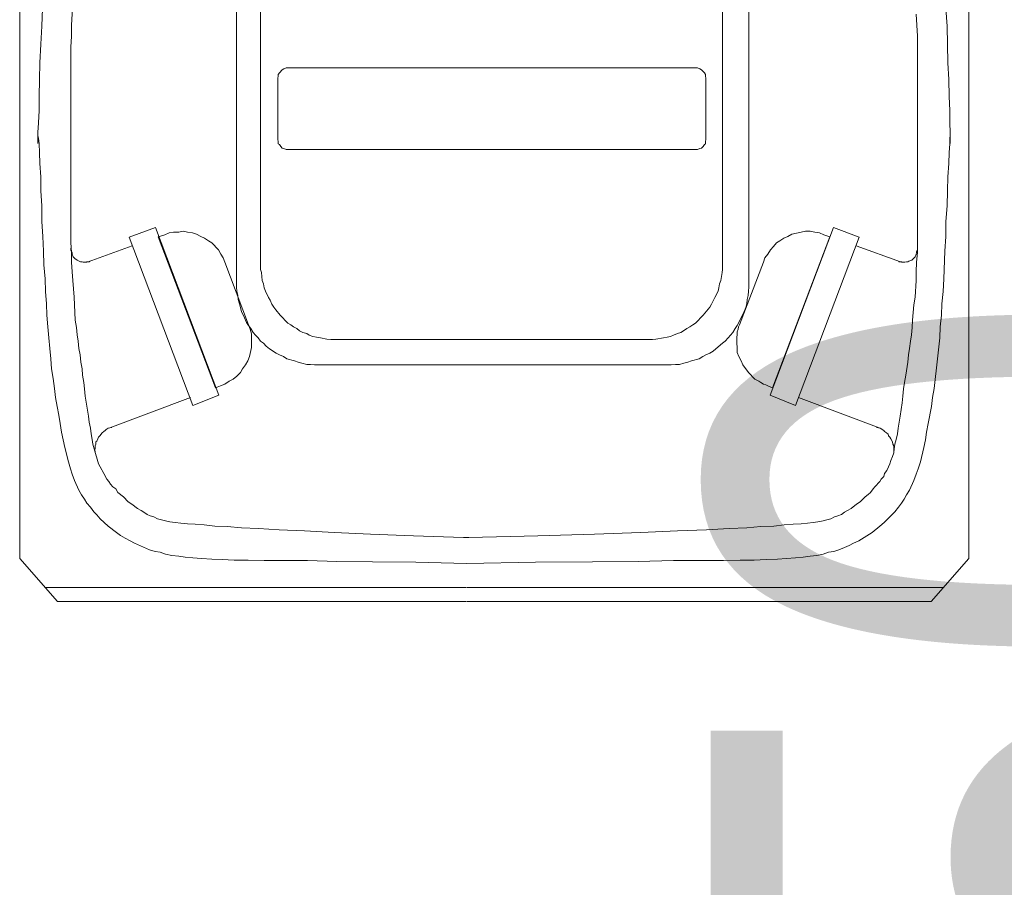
# Model space of a CAD drawing. Header units: inches. Extents: x 43593 to 117387, y -66787 to -26237.
# Tile 252 of 256: x 50155 to 50206, y -29529 to -29484. Entities that reach past the tile are written whole.
import ezdxf

# ---------------------------------------------------------------- set-up
doc = ezdxf.new("R2010")
doc.units = ezdxf.units.IN
doc.header["$MEASUREMENT"] = 0
doc.layers.get('0').update_dxf_attribs({"lineweight": 0})
doc.layers.get('Defpoints').update_dxf_attribs({"lineweight": 0})
doc.layers.add('p--kosz śmietnik', color=252, linetype='Continuous', lineweight=0)
doc.layers.add('p--wymiary-1-200', color=7, linetype='Continuous', lineweight=0)
doc.styles.add('1-200', font='arial.ttf', dxfattribs={"width": 0.75, "height": 35})
doc.dimstyles.new('1-200', dxfattribs={"dimtxt": 35, "dimasz": 10, "dimexe": 15, "dimexo": 10, "dimgap": 0.09, "dimtad": 0, "dimdsep": 46, "dimtxsty": '1-200', "dimblk": 'OBLIQUE', "dimcen": 0.09, "dimadec": 0, "dimazin": 0, "dimtfac": 1, "dimtdec": 4, "dimtix": 1, "dimtofl": 0, "dimtmove": 0, "dimatfit": 3, "dimldrblk": 'OBLIQUE', "dimfxl": 15, "dimfxlon": 1, "dimtvp": 0.7, "dimtolj": 1, "dimtzin": 0, "dimarcsym": 0})

# ---------------------------------------------------------------- blocks, each defined once
blk = doc.blocks.new('kosz120L-rzut')
at = {"linetype": 'Continuous'}
for points in [[(-23.616, 2.275), (-23.616, 37.426)], [(26.482, 2.275), (26.482, 37.426)], [(-12.172, 16.836), (-12.172, 35.196)], [(14.879, 35.196), (14.879, 16.836)], [(-10.898, 17.723), (-10.898, 34.263)], [(13.491, 34.263), (13.491, 17.723)], [(-22.455, 30.373), (-22.41, 31.306)], [(-20.886, 30.418), (-20.817, 31.601)], [(25.345, 30.373), (25.277, 31.306)], [(23.775, 29.85), (23.707, 31.01)], [(-22.501, 29.417), (-22.455, 30.373)], [(-20.886, 29.85), (-20.886, 30.418)], [(25.39, 28.439), (25.345, 30.373)], [(-20.908, 29.258), (-20.886, 29.85)], [(23.775, 18.428), (23.775, 29.85)], [(-22.546, 28.439), (-22.501, 29.417)], [(-20.908, 18.952), (-20.908, 29.258)], [(-22.569, 27.552), (-22.546, 28.439)], [(-9.897, 27.916), (-9.76, 28.075)], [(-9.76, 28.075), (-9.669, 28.121)], [(-9.669, 28.121), (-9.556, 28.166)], [(-9.556, 28.166), (-9.442, 28.166)], [(-9.442, 28.166), (12.172, 28.166)], [(12.172, 28.166), (12.286, 28.121)], [(12.286, 28.121), (12.377, 28.075)], [(12.377, 28.075), (12.536, 27.916)], [(25.436, 27.552), (25.39, 28.439)], [(-22.592, 26.664), (-22.569, 27.552)], [(-9.988, 27.643), (-9.965, 27.711)], [(-9.988, 24.389), (-9.988, 27.643)], [(-9.965, 27.825), (-9.897, 27.916)], [(-9.965, 27.711), (-9.965, 27.825)], [(12.536, 27.916), (12.581, 27.825)], [(12.581, 27.825), (12.581, 27.711)], [(12.581, 27.711), (12.604, 27.643)], [(12.604, 27.643), (12.604, 24.389)], [(25.459, 26.664), (25.436, 27.552)], [(-22.592, 25.914), (-22.592, 26.664)], [(25.481, 25.914), (25.459, 26.664)], [(-22.615, 25.277), (-22.592, 25.914)], [(25.481, 25.277), (25.481, 25.914)], [(-22.66, 24.753), (-22.615, 25.277)], [(25.504, 24.753), (25.481, 25.277)], [(-22.66, 24.185), (-22.66, 24.753)], [(-22.615, 24.458), (-22.66, 24.594)], [(-22.66, 24.594), (-22.66, 24.185)], [(-22.592, 24.162), (-22.615, 24.458)], [(25.481, 24.458), (25.504, 24.594)], [(25.481, 24.162), (25.481, 24.458)], [(25.504, 24.185), (25.504, 24.753)], [(25.504, 24.594), (25.504, 24.185)], [(-22.569, 23.707), (-22.592, 24.162)], [(-9.965, 24.276), (-9.988, 24.389)], [(-9.965, 24.162), (-9.965, 24.276)], [(-9.897, 24.116), (-9.965, 24.162)], [(-9.829, 24.025), (-9.897, 24.116)], [(-9.76, 23.934), (-9.829, 24.025)], [(-9.669, 23.912), (-9.76, 23.934)], [(-9.556, 23.866), (-9.669, 23.912)], [(12.286, 23.912), (12.172, 23.866)], [(12.377, 23.934), (12.286, 23.912)], [(12.468, 24.025), (12.377, 23.934)], [(12.536, 24.116), (12.468, 24.025)], [(12.581, 24.162), (12.536, 24.116)], [(12.604, 24.389), (12.581, 24.276)], [(12.581, 24.276), (12.581, 24.162)], [(25.459, 23.707), (25.481, 24.162)], [(-22.546, 23.115), (-22.569, 23.707)], [(12.172, 23.866), (-9.556, 23.866)], [(25.436, 23.115), (25.459, 23.707)], [(-22.501, 22.41), (-22.546, 23.115)], [(25.39, 22.41), (25.436, 23.115)], [(-22.501, 21.682), (-22.501, 22.41)], [(25.368, 21.682), (25.39, 22.41)], [(-22.455, 20.886), (-22.501, 21.682)], [(25.345, 20.886), (25.368, 21.682)], [(-22.455, 20.067), (-22.455, 20.886)], [(25.277, 20.067), (25.345, 20.886)], [(-22.387, 19.27), (-22.455, 20.067)], [(25.277, 19.27), (25.277, 20.067)], [(-22.364, 18.497), (-22.387, 19.27)], [(-16.449, 19.748), (-17.837, 19.225)], [(-13.105, 10.898), (-16.449, 19.748)], [(-16.313, 19.248), (-15.949, 19.361)], [(-13.287, 11.285), (-16.313, 19.248)], [(-15.949, 19.361), (-15.721, 19.452)], [(-15.949, 19.361), (-15.949, 19.361)], [(-15.721, 19.452), (-15.494, 19.498)], [(-15.494, 19.498), (-15.221, 19.498)], [(-15.221, 19.498), (-14.993, 19.543)], [(-14.993, 19.543), (-14.766, 19.498)], [(-14.766, 19.498), (-14.493, 19.452)], [(-14.493, 19.452), (-14.288, 19.384)], [(-14.288, 19.384), (-14.06, 19.27)], [(-14.06, 19.27), (-13.855, 19.179)], [(15.994, 10.898), (19.339, 19.748)], [(16.131, 11.285), (19.157, 19.248)], [(16.927, 19.27), (16.722, 19.179)], [(17.154, 19.384), (16.927, 19.27)], [(17.632, 19.498), (17.154, 19.384)], [(17.86, 19.543), (17.632, 19.498)], [(18.11, 19.543), (17.86, 19.543)], [(18.36, 19.498), (18.11, 19.543)], [(18.611, 19.452), (18.36, 19.498)], [(18.838, 19.361), (18.611, 19.452)], [(19.157, 19.248), (18.838, 19.361)], [(18.838, 19.361), (18.838, 19.361)], [(19.339, 19.748), (20.704, 19.225)], [(25.231, 18.497), (25.277, 19.27)], [(-20.886, 18.428), (-20.908, 18.952)], [(-17.678, 18.77), (-19.998, 17.928)], [(-17.837, 19.225), (-14.47, 10.352)], [(-13.855, 19.179), (-13.651, 19.043)], [(-13.651, 19.043), (-13.469, 18.929)], [(-13.469, 18.929), (-13.127, 18.565)], [(16.176, 18.747), (16.017, 18.565)], [(16.335, 18.929), (16.176, 18.747)], [(16.517, 19.043), (16.335, 18.929)], [(16.722, 19.179), (16.517, 19.043)], [(20.704, 19.225), (17.336, 10.352)], [(20.544, 18.77), (22.888, 17.928)], [(-22.342, 17.769), (-22.364, 18.497)], [(-20.908, 18.656), (-20.908, 18.542)], [(-20.908, 18.656), (-20.908, 18.542)], [(-20.908, 18.542), (-20.886, 18.451)], [(-20.908, 18.542), (-20.886, 18.451)], [(-20.886, 18.451), (-20.84, 18.406)], [(-20.886, 18.451), (-20.84, 18.406)], [(-20.886, 17.905), (-20.886, 18.428)], [(-20.84, 18.406), (-20.84, 18.337)], [(-20.84, 18.406), (-20.84, 18.337)], [(-20.84, 18.337), (-20.795, 18.201)], [(-20.84, 18.337), (-20.795, 18.201)], [(-20.795, 18.201), (-20.704, 18.11)], [(-20.795, 18.201), (-20.704, 18.11)], [(-13.127, 18.565), (-12.991, 18.337)], [(-12.991, 18.337), (-12.877, 18.133)], [(15.88, 18.337), (15.721, 18.133)], [(16.017, 18.565), (15.88, 18.337)], [(23.479, 18.019), (23.661, 18.201)], [(23.479, 18.019), (23.661, 18.201)], [(23.661, 18.201), (23.707, 18.337)], [(23.661, 18.201), (23.707, 18.337)], [(23.707, 18.337), (23.73, 18.406)], [(23.707, 18.337), (23.73, 18.406)], [(23.73, 18.451), (23.775, 18.542)], [(23.73, 18.451), (23.775, 18.542)], [(23.73, 18.406), (23.73, 18.451)], [(23.73, 18.406), (23.73, 18.451)], [(23.73, 17.905), (23.775, 18.428)], [(23.775, 18.542), (23.775, 18.656)], [(23.775, 18.542), (23.775, 18.656)], [(25.163, 17.041), (25.231, 18.497)], [(-22.273, 17.041), (-22.342, 17.769)], [(-20.84, 17.405), (-20.886, 17.905)], [(-20.704, 18.11), (-20.59, 18.019)], [(-20.704, 18.11), (-20.59, 18.019)], [(-20.59, 18.019), (-20.408, 17.928)], [(-20.59, 18.019), (-20.408, 17.928)], [(-20.408, 17.928), (-20.317, 17.928)], [(-20.408, 17.928), (-20.317, 17.928)], [(-20.317, 17.928), (-20.271, 17.905)], [(-20.317, 17.928), (-20.271, 17.905)], [(-20.271, 17.905), (-20.089, 17.905)], [(-20.271, 17.905), (-20.089, 17.905)], [(-20.089, 17.905), (-20.067, 17.928)], [(-20.089, 17.905), (-20.067, 17.928)], [(-20.067, 17.928), (-19.953, 17.928)], [(-20.067, 17.928), (-19.953, 17.928)], [(-19.953, 17.928), (-19.907, 17.973)], [(-19.953, 17.928), (-19.907, 17.973)], [(-12.877, 18.133), (-12.786, 17.905)], [(-12.786, 17.905), (-12.786, 17.905)], [(-12.786, 17.905), (-11.535, 14.606)], [(-10.898, 17.723), (-10.898, 17.518)], [(-10.898, 17.723), (-10.898, 17.518)], [(13.491, 17.518), (13.491, 17.723)], [(13.491, 17.518), (13.491, 17.723)], [(15.653, 17.905), (14.379, 14.606)], [(15.653, 17.905), (15.63, 17.905)], [(15.721, 18.133), (15.653, 17.905)], [(22.774, 17.973), (22.797, 17.928)], [(22.774, 17.973), (22.797, 17.928)], [(22.797, 17.928), (22.933, 17.928)], [(22.797, 17.928), (22.933, 17.928)], [(22.933, 17.928), (22.956, 17.905)], [(22.933, 17.928), (22.956, 17.905)], [(22.956, 17.905), (23.115, 17.905)], [(22.956, 17.905), (23.115, 17.905)], [(23.115, 17.905), (23.206, 17.928)], [(23.115, 17.905), (23.206, 17.928)], [(23.206, 17.928), (23.275, 17.928)], [(23.206, 17.928), (23.275, 17.928)], [(23.275, 17.928), (23.32, 17.973)], [(23.275, 17.928), (23.32, 17.973)], [(23.32, 17.973), (23.479, 18.019)], [(23.32, 17.973), (23.479, 18.019)], [(23.707, 17.405), (23.73, 17.905)], [(-20.817, 16.95), (-20.84, 17.405)], [(-10.898, 17.518), (-10.852, 17.359)], [(-10.898, 17.518), (-10.852, 17.359)], [(-10.852, 17.359), (-10.807, 16.95)], [(-10.852, 17.359), (-10.807, 16.95)], [(13.4, 16.95), (13.469, 17.359)], [(13.4, 16.95), (13.469, 17.359)], [(13.469, 17.359), (13.491, 17.518)], [(13.469, 17.359), (13.491, 17.518)], [(23.707, 16.95), (23.707, 17.405)], [(-22.251, 16.358), (-22.273, 17.041)], [(-20.749, 16.062), (-20.817, 16.95)], [(-12.172, 16.836), (-12.172, 16.586)], [(-12.172, 16.836), (-12.172, 16.586)], [(-10.807, 16.95), (-10.739, 16.768)], [(-10.807, 16.95), (-10.739, 16.768)], [(-10.739, 16.768), (-10.716, 16.563)], [(-10.739, 16.768), (-10.716, 16.563)], [(13.287, 16.563), (13.332, 16.768)], [(13.287, 16.563), (13.332, 16.768)], [(13.332, 16.768), (13.4, 16.95)], [(13.332, 16.768), (13.4, 16.95)], [(14.879, 16.586), (14.879, 16.836)], [(14.879, 16.586), (14.879, 16.836)], [(23.661, 16.062), (23.707, 16.95)], [(25.14, 16.358), (25.163, 17.041)], [(-22.205, 15.721), (-22.251, 16.358)], [(-12.172, 16.586), (-12.149, 16.381)], [(-12.172, 16.586), (-12.149, 16.381)], [(-12.149, 16.381), (-12.104, 16.153)], [(-12.149, 16.381), (-12.104, 16.153)], [(-12.104, 16.153), (-12.081, 15.949)], [(-12.104, 16.153), (-12.081, 15.949)], [(-10.716, 16.563), (-10.648, 16.381)], [(-10.716, 16.563), (-10.648, 16.381)], [(-10.648, 16.381), (-10.488, 16.04)], [(-10.648, 16.381), (-10.488, 16.04)], [(13.082, 16.04), (13.264, 16.381)], [(13.082, 16.04), (13.264, 16.381)], [(13.264, 16.381), (13.287, 16.563)], [(13.264, 16.381), (13.287, 16.563)], [(14.788, 15.949), (14.834, 16.153)], [(14.788, 15.949), (14.834, 16.153)], [(14.834, 16.153), (14.857, 16.381)], [(14.834, 16.153), (14.857, 16.381)], [(14.857, 16.381), (14.879, 16.586)], [(14.857, 16.381), (14.879, 16.586)], [(25.072, 15.721), (25.14, 16.358)], [(-22.182, 15.107), (-22.205, 15.721)], [(-20.681, 14.857), (-20.749, 16.062)], [(-12.081, 15.949), (-12.013, 15.721)], [(-12.081, 15.949), (-12.013, 15.721)], [(-12.013, 15.721), (-11.899, 15.312)], [(-12.013, 15.721), (-11.899, 15.312)], [(-10.488, 16.04), (-10.397, 15.903)], [(-10.488, 16.04), (-10.397, 15.903)], [(-10.397, 15.903), (-10.306, 15.698)], [(-10.397, 15.903), (-10.306, 15.698)], [(-10.306, 15.698), (-10.193, 15.539)], [(-10.306, 15.698), (-10.193, 15.539)], [(12.809, 15.539), (12.9, 15.698)], [(12.809, 15.539), (12.9, 15.698)], [(12.9, 15.698), (13.014, 15.903)], [(12.9, 15.698), (13.014, 15.903)], [(13.014, 15.903), (13.082, 16.04)], [(13.014, 15.903), (13.082, 16.04)], [(14.72, 15.516), (14.766, 15.721)], [(14.72, 15.516), (14.766, 15.721)], [(14.766, 15.721), (14.788, 15.949)], [(14.766, 15.721), (14.788, 15.949)], [(23.525, 14.857), (23.593, 15.653)], [(23.593, 15.653), (23.661, 16.062)], [(25.049, 15.107), (25.072, 15.721)], [(-22.137, 14.493), (-22.182, 15.107)], [(-11.899, 15.312), (-11.74, 14.97)], [(-11.899, 15.312), (-11.74, 14.97)], [(-10.193, 15.539), (-10.102, 15.403)], [(-10.193, 15.539), (-10.102, 15.403)], [(-10.102, 15.403), (-9.874, 15.107)], [(-10.102, 15.403), (-9.874, 15.107)], [(-9.874, 15.107), (-9.465, 14.697)], [(-9.874, 15.107), (-9.465, 14.697)], [(12.058, 14.697), (12.468, 15.107)], [(12.058, 14.697), (12.468, 15.107)], [(12.468, 15.107), (12.809, 15.539)], [(12.468, 15.107), (12.809, 15.539)], [(14.47, 14.97), (14.538, 15.13)], [(14.47, 14.97), (14.538, 15.13)], [(14.538, 15.13), (14.629, 15.312)], [(14.538, 15.13), (14.629, 15.312)], [(14.629, 15.312), (14.72, 15.516)], [(14.629, 15.312), (14.72, 15.516)], [(24.981, 14.493), (25.049, 15.107)], [(-20.613, 14.47), (-20.681, 14.857)], [(-11.74, 14.97), (-11.649, 14.72)], [(-11.74, 14.97), (-11.649, 14.72)], [(-11.649, 14.72), (-11.535, 14.561)], [(-11.649, 14.72), (-11.535, 14.561)], [(-11.535, 14.606), (-11.535, 14.606)], [(-11.535, 14.606), (-11.444, 14.379)], [(-11.535, 14.561), (-11.421, 14.402)], [(-11.535, 14.561), (-11.421, 14.402)], [(-9.465, 14.697), (-9.305, 14.606)], [(-9.465, 14.697), (-9.305, 14.606)], [(-9.305, 14.606), (-9.169, 14.493)], [(-9.305, 14.606), (-9.169, 14.493)], [(11.762, 14.493), (11.922, 14.606)], [(11.762, 14.493), (11.922, 14.606)], [(11.922, 14.606), (12.058, 14.697)], [(11.922, 14.606), (12.058, 14.697)], [(14.151, 14.402), (14.265, 14.561)], [(14.151, 14.402), (14.265, 14.561)], [(14.265, 14.561), (14.47, 14.97)], [(14.265, 14.561), (14.47, 14.97)], [(14.379, 14.606), (14.333, 14.493)], [(14.379, 14.606), (14.379, 14.606)], [(23.502, 14.47), (23.525, 14.857)], [(-22.069, 13.924), (-22.137, 14.493)], [(-20.59, 14.083), (-20.613, 14.47)], [(-20.522, 13.742), (-20.59, 14.083)], [(-11.444, 14.379), (-11.376, 14.129)], [(-11.421, 14.402), (-11.285, 14.197)], [(-11.421, 14.402), (-11.285, 14.197)], [(-11.376, 14.129), (-11.376, 13.4)], [(-11.285, 14.197), (-11.171, 14.06)], [(-11.285, 14.197), (-11.171, 14.06)], [(-11.171, 14.06), (-11.034, 13.924)], [(-11.171, 14.06), (-11.034, 13.924)], [(-9.169, 14.493), (-8.987, 14.402)], [(-9.169, 14.493), (-8.987, 14.402)], [(-8.987, 14.402), (-8.85, 14.288)], [(-8.987, 14.402), (-8.85, 14.288)], [(-8.85, 14.288), (-8.668, 14.197)], [(-8.85, 14.288), (-8.668, 14.197)], [(-8.668, 14.197), (-8.463, 14.151)], [(-8.668, 14.197), (-8.463, 14.151)], [(-8.463, 14.151), (-8.327, 14.06)], [(-8.463, 14.151), (-8.327, 14.06)], [(-8.327, 14.06), (-8.145, 13.992)], [(-8.327, 14.06), (-8.145, 13.992)], [(10.739, 13.992), (10.898, 14.06)], [(10.739, 13.992), (10.898, 14.06)], [(10.898, 14.06), (11.103, 14.151)], [(10.898, 14.06), (11.103, 14.151)], [(11.103, 14.151), (11.285, 14.197)], [(11.103, 14.151), (11.285, 14.197)], [(11.285, 14.197), (11.421, 14.288)], [(11.285, 14.197), (11.421, 14.288)], [(11.421, 14.288), (11.603, 14.402)], [(11.421, 14.288), (11.603, 14.402)], [(11.603, 14.402), (11.762, 14.493)], [(11.603, 14.402), (11.762, 14.493)], [(13.787, 13.924), (13.901, 14.06)], [(13.787, 13.924), (13.901, 14.06)], [(13.901, 14.06), (14.038, 14.197)], [(13.901, 14.06), (14.038, 14.197)], [(14.038, 14.197), (14.151, 14.402)], [(14.038, 14.197), (14.151, 14.402)], [(14.265, 14.151), (14.242, 13.878)], [(14.311, 14.379), (14.265, 14.242)], [(14.265, 14.242), (14.265, 14.151)], [(14.333, 14.493), (14.311, 14.379)], [(23.411, 13.742), (23.457, 14.083)], [(23.457, 14.083), (23.502, 14.47)], [(24.958, 13.924), (24.981, 14.493)], [(-22.023, 13.355), (-22.069, 13.924)], [(-20.499, 13.355), (-20.522, 13.742)], [(-11.034, 13.924), (-10.898, 13.742)], [(-11.034, 13.924), (-10.898, 13.742)], [(-10.898, 13.742), (-10.739, 13.628)], [(-10.898, 13.742), (-10.739, 13.628)], [(-10.739, 13.628), (-10.602, 13.469)], [(-10.739, 13.628), (-10.602, 13.469)], [(-8.145, 13.992), (-7.94, 13.947)], [(-8.145, 13.992), (-7.94, 13.947)], [(-7.94, 13.947), (-7.735, 13.924)], [(-7.94, 13.947), (-7.735, 13.924)], [(-7.735, 13.924), (-7.394, 13.855)], [(-7.735, 13.924), (-7.394, 13.855)], [(-7.394, 13.855), (-7.189, 13.833)], [(-7.394, 13.855), (-7.189, 13.833)], [(-7.189, 13.833), (-6.985, 13.833)], [(-7.189, 13.833), (-6.985, 13.833)], [(9.578, 13.833), (-6.985, 13.833)], [(9.578, 13.833), (9.783, 13.833)], [(9.578, 13.833), (9.783, 13.833)], [(9.783, 13.833), (9.965, 13.855)], [(9.783, 13.833), (9.965, 13.855)], [(9.965, 13.855), (10.375, 13.924)], [(9.965, 13.855), (10.375, 13.924)], [(10.375, 13.924), (10.557, 13.947)], [(10.375, 13.924), (10.557, 13.947)], [(10.557, 13.947), (10.739, 13.992)], [(10.557, 13.947), (10.739, 13.992)], [(13.127, 13.332), (13.491, 13.628)], [(13.127, 13.332), (13.491, 13.628)], [(13.491, 13.628), (13.628, 13.742)], [(13.491, 13.628), (13.628, 13.742)], [(13.628, 13.742), (13.787, 13.924)], [(13.628, 13.742), (13.787, 13.924)], [(14.242, 13.878), (14.242, 13.628)], [(14.242, 13.628), (14.265, 13.4)], [(23.366, 13.355), (23.411, 13.742)], [(24.844, 12.809), (24.958, 13.924)], [(-21.978, 12.809), (-22.023, 13.355)], [(-20.431, 13.014), (-20.499, 13.355)], [(-20.385, 12.627), (-20.431, 13.014)], [(-11.376, 13.4), (-11.489, 12.923)], [(-10.602, 13.469), (-10.42, 13.332)], [(-10.602, 13.469), (-10.42, 13.332)], [(-10.42, 13.332), (-10.079, 13.105)], [(-10.42, 13.332), (-10.079, 13.105)], [(-10.079, 13.105), (-9.897, 13.014)], [(-10.079, 13.105), (-9.897, 13.014)], [(-9.897, 13.014), (-9.692, 12.923)], [(-9.897, 13.014), (-9.692, 12.923)], [(12.445, 12.923), (12.604, 13.014)], [(12.445, 12.923), (12.604, 13.014)], [(12.604, 13.014), (12.809, 13.105)], [(12.604, 13.014), (12.809, 13.105)], [(12.809, 13.105), (12.991, 13.218)], [(12.809, 13.105), (12.991, 13.218)], [(12.991, 13.218), (13.127, 13.332)], [(12.991, 13.218), (13.127, 13.332)], [(14.265, 13.4), (14.265, 13.15)], [(14.265, 13.15), (14.356, 12.923)], [(23.275, 12.627), (23.297, 13.014)], [(23.297, 13.014), (23.366, 13.355)], [(-21.932, 12.286), (-21.978, 12.809)], [(-20.317, 12.286), (-20.385, 12.627)], [(-11.694, 12.49), (-11.853, 12.286)], [(-11.58, 12.695), (-11.694, 12.49)], [(-11.489, 12.923), (-11.58, 12.695)], [(-9.692, 12.923), (-9.51, 12.809)], [(-9.692, 12.923), (-9.51, 12.809)], [(-9.51, 12.809), (-9.1, 12.695)], [(-9.51, 12.809), (-9.1, 12.695)], [(-9.1, 12.695), (-8.918, 12.627)], [(-9.1, 12.695), (-8.918, 12.627)], [(-8.918, 12.627), (-8.714, 12.581)], [(-8.918, 12.627), (-8.714, 12.581)], [(-8.714, 12.581), (-8.463, 12.513)], [(-8.714, 12.581), (-8.463, 12.513)], [(-8.463, 12.513), (-8.259, 12.513)], [(-8.463, 12.513), (-8.259, 12.513)], [(-8.259, 12.513), (-8.054, 12.49)], [(-8.259, 12.513), (-8.054, 12.49)], [(-8.054, 12.49), (-7.826, 12.49)], [(-8.054, 12.49), (-7.826, 12.49)], [(10.579, 12.49), (-7.826, 12.49)], [(10.579, 12.49), (10.784, 12.49)], [(10.579, 12.49), (10.784, 12.49)], [(10.784, 12.49), (11.012, 12.513)], [(10.784, 12.49), (11.012, 12.513)], [(11.012, 12.513), (11.216, 12.513)], [(11.012, 12.513), (11.216, 12.513)], [(11.216, 12.513), (11.444, 12.581)], [(11.216, 12.513), (11.444, 12.581)], [(11.444, 12.581), (11.649, 12.627)], [(11.444, 12.581), (11.649, 12.627)], [(11.649, 12.627), (11.853, 12.695)], [(11.649, 12.627), (11.853, 12.695)], [(11.853, 12.695), (12.263, 12.809)], [(11.853, 12.695), (12.263, 12.809)], [(12.263, 12.809), (12.445, 12.923)], [(12.263, 12.809), (12.445, 12.923)], [(14.356, 12.923), (14.47, 12.695)], [(14.47, 12.695), (14.561, 12.49)], [(14.561, 12.49), (14.857, 12.081)], [(23.161, 11.944), (23.275, 12.627)], [(24.662, 11.239), (24.844, 12.809)], [(-21.841, 11.762), (-21.932, 12.286)], [(-20.294, 11.944), (-20.317, 12.286)], [(-11.967, 12.081), (-12.149, 11.899)], [(-11.853, 12.286), (-11.967, 12.081)], [(14.857, 12.081), (15.198, 11.74)], [(-21.773, 11.239), (-21.841, 11.762)], [(-20.226, 11.558), (-20.294, 11.944)], [(-20.203, 11.216), (-20.226, 11.558)], [(-12.786, 11.467), (-13.014, 11.376)], [(-12.559, 11.626), (-12.786, 11.467)], [(-12.354, 11.74), (-12.559, 11.626)], [(-12.149, 11.899), (-12.354, 11.74)], [(15.198, 11.74), (15.403, 11.626)], [(15.403, 11.626), (15.516, 11.558)], [(15.516, 11.558), (15.653, 11.467)], [(15.653, 11.467), (15.767, 11.444)], [(15.767, 11.444), (15.88, 11.376)], [(23.047, 11.216), (23.092, 11.558)], [(23.092, 11.558), (23.161, 11.944)], [(-21.727, 10.761), (-21.773, 11.239)], [(-20.158, 10.83), (-20.203, 11.216)], [(-13.014, 11.376), (-13.287, 11.285)], [(-13.014, 11.376), (-13.014, 11.376)], [(15.88, 11.376), (16.131, 11.285)], [(15.88, 11.376), (15.88, 11.376)], [(23.001, 10.83), (23.047, 11.216)], [(24.571, 10.761), (24.662, 11.239)], [(-21.636, 10.284), (-21.727, 10.761)], [(-19.976, 9.783), (-20.158, 10.83)], [(-14.606, 10.761), (-18.861, 9.169)], [(-14.47, 10.352), (-13.105, 10.898)], [(17.336, 10.352), (15.994, 10.898)], [(17.496, 10.761), (21.75, 9.169)], [(22.865, 9.783), (22.979, 10.488)], [(22.979, 10.488), (23.001, 10.83)], [(24.526, 10.284), (24.571, 10.761)], [(-21.545, 9.829), (-21.636, 10.284)], [(24.344, 9.396), (24.526, 10.284)], [(-21.477, 9.396), (-21.545, 9.829)], [(-21.409, 8.941), (-21.477, 9.396)], [(-19.953, 9.465), (-19.976, 9.783)], [(-19.885, 9.146), (-19.953, 9.465)], [(22.751, 9.146), (22.865, 9.783)], [(24.253, 8.941), (24.344, 9.396)], [(-21.227, 8.122), (-21.409, 8.941)], [(-19.839, 8.85), (-19.885, 9.146)], [(-19.794, 8.554), (-19.839, 8.85)], [(-19.27, 8.896), (-19.384, 8.736)], [(-19.27, 8.896), (-19.384, 8.736)], [(-19.179, 8.964), (-19.27, 8.896)], [(-19.179, 8.964), (-19.27, 8.896)], [(-19.111, 9.032), (-19.179, 8.964)], [(-19.111, 9.032), (-19.179, 8.964)], [(-19.043, 9.078), (-19.111, 9.032)], [(-19.043, 9.078), (-19.111, 9.032)], [(-18.952, 9.146), (-19.043, 9.078)], [(-18.952, 9.146), (-19.043, 9.078)], [(-18.861, 9.169), (-18.952, 9.146)], [(-18.861, 9.169), (-18.952, 9.146)], [(-18.747, 9.191), (-18.861, 9.169)], [(-18.747, 9.191), (-18.861, 9.169)], [(21.727, 9.169), (21.614, 9.191)], [(21.727, 9.169), (21.614, 9.191)], [(21.818, 9.146), (21.727, 9.169)], [(21.818, 9.146), (21.727, 9.169)], [(22, 9.032), (21.818, 9.146)], [(22, 9.032), (21.818, 9.146)], [(22.046, 8.964), (22, 9.032)], [(22.046, 8.964), (22, 9.032)], [(22.137, 8.896), (22.046, 8.964)], [(22.137, 8.896), (22.046, 8.964)], [(22.228, 8.827), (22.137, 8.896)], [(22.228, 8.827), (22.137, 8.896)], [(22.66, 8.554), (22.728, 8.85)], [(22.728, 8.85), (22.751, 9.146)], [(24.207, 8.532), (24.253, 8.941)], [(-19.748, 8.304), (-19.794, 8.554)], [(-19.543, 8.463), (-19.589, 8.418)], [(-19.543, 8.463), (-19.589, 8.418)], [(-19.589, 8.418), (-19.589, 8.304)], [(-19.589, 8.418), (-19.589, 8.304)], [(-19.498, 8.577), (-19.543, 8.463)], [(-19.498, 8.577), (-19.543, 8.463)], [(-19.452, 8.668), (-19.498, 8.577)], [(-19.452, 8.668), (-19.498, 8.577)], [(-19.384, 8.736), (-19.452, 8.668)], [(-19.384, 8.736), (-19.452, 8.668)], [(22.251, 8.736), (22.228, 8.827)], [(22.251, 8.736), (22.228, 8.827)], [(22.319, 8.668), (22.251, 8.736)], [(22.319, 8.668), (22.251, 8.736)], [(22.364, 8.577), (22.319, 8.668)], [(22.364, 8.577), (22.319, 8.668)], [(22.455, 8.418), (22.364, 8.577)], [(22.455, 8.418), (22.364, 8.577)], [(22.478, 8.304), (22.455, 8.418)], [(22.478, 8.304), (22.455, 8.418)], [(22.592, 8.304), (22.66, 8.554)], [(24.116, 8.122), (24.207, 8.532)], [(-21.045, 7.371), (-21.227, 8.122)], [(-19.68, 8.054), (-19.748, 8.304)], [(-19.452, 7.258), (-19.68, 8.054)], [(-19.634, 8.099), (-19.657, 7.986)], [(-19.634, 8.099), (-19.657, 7.986)], [(-19.657, 7.986), (-19.657, 7.94)], [(-19.657, 7.986), (-19.657, 7.94)], [(-19.657, 7.94), (-19.634, 7.917)], [(-19.657, 7.94), (-19.634, 7.917)], [(-19.589, 8.304), (-19.634, 8.213)], [(-19.589, 8.304), (-19.634, 8.213)], [(-19.634, 8.213), (-19.634, 8.099)], [(-19.634, 8.213), (-19.634, 8.099)], [(-19.634, 7.917), (-19.634, 7.849)], [(-19.634, 7.917), (-19.634, 7.849)], [(22.455, 7.644), (22.524, 7.849)], [(22.524, 8.213), (22.478, 8.304)], [(22.524, 8.213), (22.478, 8.304)], [(22.524, 7.849), (22.524, 8.213)], [(22.524, 7.849), (22.524, 8.213)], [(22.524, 7.849), (22.546, 8.054)], [(22.546, 8.054), (22.592, 8.304)], [(23.934, 7.371), (24.116, 8.122)], [(-20.931, 7.007), (-21.045, 7.371)], [(22.319, 7.258), (22.364, 7.44)], [(22.364, 7.44), (22.455, 7.644)], [(23.821, 7.007), (23.934, 7.371)], [(-20.84, 6.712), (-20.931, 7.007)], [(-19.361, 7.098), (-19.452, 7.258)], [(-19.179, 6.757), (-19.361, 7.098)], [(22.046, 6.757), (22.16, 6.916)], [(22.16, 6.916), (22.251, 7.098)], [(22.251, 7.098), (22.319, 7.258)], [(23.707, 6.712), (23.821, 7.007)], [(-20.726, 6.393), (-20.84, 6.712)], [(-20.499, 5.87), (-20.726, 6.393)], [(-19.02, 6.461), (-19.179, 6.757)], [(-18.906, 6.325), (-19.02, 6.461)], [(-18.815, 6.188), (-18.906, 6.325)], [(21.523, 6.052), (21.796, 6.325)], [(21.796, 6.325), (21.864, 6.461)], [(21.864, 6.461), (22, 6.598)], [(22, 6.598), (22.046, 6.757)], [(23.366, 5.87), (23.593, 6.393)], [(23.593, 6.393), (23.707, 6.712)], [(-20.362, 5.62), (-20.499, 5.87)], [(-18.702, 6.052), (-18.815, 6.188)], [(-18.542, 5.938), (-18.702, 6.052)], [(-18.428, 5.756), (-18.542, 5.938)], [(-18.133, 5.529), (-18.428, 5.756)], [(21.181, 5.642), (21.295, 5.756)], [(21.295, 5.756), (21.432, 5.938)], [(21.432, 5.938), (21.523, 6.052)], [(23.206, 5.62), (23.366, 5.87)], [(-20.203, 5.392), (-20.362, 5.62)], [(-20.067, 5.187), (-20.203, 5.392)], [(-17.882, 5.256), (-18.133, 5.529)], [(-17.7, 5.142), (-17.882, 5.256)], [(20.567, 5.142), (20.749, 5.256)], [(20.749, 5.256), (20.886, 5.392)], [(20.886, 5.392), (21.022, 5.529)], [(21.022, 5.529), (21.181, 5.642)], [(22.933, 5.187), (23.07, 5.392)], [(23.07, 5.392), (23.206, 5.62)], [(-19.885, 4.983), (-20.067, 5.187)], [(-19.703, 4.732), (-19.885, 4.983)], [(-19.543, 4.573), (-19.703, 4.732)], [(-17.405, 4.914), (-17.7, 5.142)], [(-17.2, 4.801), (-17.405, 4.914)], [(-17.063, 4.71), (-17.2, 4.801)], [(-16.881, 4.596), (-17.063, 4.71)], [(19.771, 4.596), (19.93, 4.71)], [(19.93, 4.71), (20.089, 4.801)], [(20.089, 4.801), (20.271, 4.914)], [(20.271, 4.914), (20.567, 5.142)], [(22.023, 4.163), (22.592, 4.732)], [(22.592, 4.732), (22.774, 4.983)], [(22.774, 4.983), (22.933, 5.187)], [(-19.361, 4.368), (-19.543, 4.573)], [(-19.157, 4.163), (-19.361, 4.368)], [(-18.952, 3.981), (-19.157, 4.163)], [(-16.722, 4.527), (-16.881, 4.596)], [(-16.54, 4.459), (-16.722, 4.527)], [(-16.335, 4.368), (-16.54, 4.459)], [(-16.131, 4.3), (-16.335, 4.368)], [(-15.926, 4.254), (-16.131, 4.3)], [(-15.698, 4.209), (-15.926, 4.254)], [(-15.403, 4.163), (-15.698, 4.209)], [(-15.107, 4.141), (-15.403, 4.163)], [(17.973, 4.141), (18.269, 4.163)], [(18.269, 4.163), (18.519, 4.209)], [(18.519, 4.209), (18.793, 4.254)], [(18.793, 4.254), (18.997, 4.3)], [(18.997, 4.3), (19.202, 4.368)], [(19.202, 4.368), (19.407, 4.459)], [(19.407, 4.459), (19.566, 4.527)], [(19.566, 4.527), (19.771, 4.596)], [(21.796, 3.981), (22.023, 4.163)], [(-18.497, 3.64), (-18.952, 3.981)], [(-18.292, 3.481), (-18.497, 3.64)], [(-14.766, 4.095), (-15.107, 4.141)], [(-14.356, 4.072), (-14.766, 4.095)], [(-13.878, 4.05), (-14.356, 4.072)], [(-13.309, 3.981), (-13.878, 4.05)], [(-12.672, 3.959), (-13.309, 3.981)], [(-11.899, 3.89), (-12.672, 3.959)], [(-11.012, 3.845), (-11.899, 3.89)], [(-9.92, 3.777), (-11.012, 3.845)], [(-8.577, 3.731), (-9.92, 3.777)], [(-7.007, 3.64), (-8.577, 3.731)], [(-5.096, 3.549), (-7.007, 3.64)], [(6.734, 3.549), (9.169, 3.64)], [(9.169, 3.64), (11.103, 3.731)], [(11.103, 3.731), (12.65, 3.777)], [(12.65, 3.777), (13.833, 3.845)], [(13.833, 3.845), (14.766, 3.89)], [(14.766, 3.89), (15.516, 3.959)], [(15.516, 3.959), (16.199, 3.981)], [(16.199, 3.981), (16.745, 4.05)], [(16.745, 4.05), (17.223, 4.072)], [(17.223, 4.072), (17.632, 4.095)], [(17.632, 4.095), (17.973, 4.141)], [(20.681, 3.208), (21.386, 3.64)], [(21.386, 3.64), (21.796, 3.981)], [(-18.042, 3.344), (-18.292, 3.481)], [(-17.791, 3.208), (-18.042, 3.344)], [(-17.564, 3.071), (-17.791, 3.208)], [(-2.821, 3.458), (-5.096, 3.549)], [(-0.182, 3.367), (-2.821, 3.458)], [(-0.182, 3.367), (0.091, 3.367)], [(0.091, 3.367), (3.731, 3.458)], [(3.731, 3.458), (6.734, 3.549)], [(20.408, 3.071), (20.681, 3.208)], [(-16.768, 2.73), (-17.564, 3.071)], [(-16.472, 2.639), (-16.768, 2.73)], [(-16.199, 2.594), (-16.472, 2.639)], [(19.088, 2.594), (19.361, 2.639)], [(19.361, 2.639), (19.634, 2.73)], [(19.634, 2.73), (19.93, 2.844)], [(19.93, 2.844), (20.18, 2.958)], [(20.18, 2.958), (20.408, 3.071)], [(-21.614, 0), (-23.616, 2.275)], [(-15.926, 2.503), (-16.199, 2.594)], [(-15.585, 2.434), (-15.926, 2.503)], [(-15.221, 2.389), (-15.585, 2.434)], [(-14.879, 2.343), (-15.221, 2.389)], [(-14.47, 2.298), (-14.879, 2.343)], [(-14.015, 2.275), (-14.47, 2.298)], [(-13.469, 2.23), (-14.015, 2.275)], [(-12.923, 2.207), (-13.469, 2.23)], [(-12.286, 2.184), (-12.923, 2.207)], [(-11.558, 2.184), (-12.286, 2.184)], [(-10.716, 2.161), (-11.558, 2.184)], [(-9.692, 2.161), (-10.716, 2.161)], [(-8.418, 2.161), (-9.692, 2.161)], [(-6.871, 2.116), (-8.418, 2.161)], [(-4.983, 2.093), (-6.871, 2.116)], [(-2.707, 2.07), (-4.983, 2.093)], [(3.617, 2.07), (6.621, 2.093)], [(6.621, 2.093), (9.032, 2.116)], [(9.032, 2.116), (10.898, 2.161)], [(10.898, 2.161), (13.537, 2.161)], [(13.537, 2.161), (14.424, 2.184)], [(14.424, 2.184), (15.152, 2.184)], [(15.152, 2.184), (15.789, 2.207)], [(15.789, 2.207), (16.381, 2.23)], [(16.381, 2.23), (16.859, 2.275)], [(16.859, 2.275), (17.336, 2.298)], [(17.336, 2.298), (17.746, 2.343)], [(17.746, 2.343), (18.11, 2.389)], [(18.11, 2.389), (18.474, 2.434)], [(18.474, 2.434), (18.793, 2.503)], [(18.793, 2.503), (19.088, 2.594)], [(24.503, 0), (26.482, 2.275)], [(-0.023, 2.002), (-2.707, 2.07)], [(-0.023, 2.002), (3.617, 2.07)], [(-0.023, 0.728), (-22.251, 0.728)], [(0, 0.728), (25.14, 0.728)], [(-0.023, 0), (-21.614, 0)], [(0, 0), (24.503, 0)]]:
    blk.add_lwpolyline(points, dxfattribs=at)
blk = doc.blocks.new('_OBLIQUE')
at = {"color": 0, "linetype": 'ByBlock', "lineweight": -2}
for p, q in [((-0.5, -0.5), (0.5, 0.5)), ((0, 0), (0, 0))]:
    blk.add_line(p, q, dxfattribs=at)
blk = doc.blocks.new('*D2407')
at = {"layer": 'Defpoints', "color": 0}
for p in [(50272.61, -29453.39), (50233.736, -29603.39), (50272.61, -29603.39)]:
    blk.add_point(p, dxfattribs=at)
at = {"layer": 'p--wymiary-1-200', "color": 0, "lineweight": -2}
for p, q in [((50248.736, -29453.39), (50218.736, -29453.39)), ((50233.736, -29453.39), (50233.736, -29603.39)), ((50248.736, -29603.39), (50218.736, -29603.39))]:
    blk.add_line(p, q, dxfattribs=at)
at = {"layer": 'p--wymiary-1-200', "color": 0, "lineweight": -2, "xscale": 10, "yscale": 10, "zscale": 10}
for p, rotation in [((50233.736, -29453.39), 90), ((50233.736, -29603.39), 270)]:
    blk.add_blockref('_OBLIQUE', p, dxfattribs=dict(at, rotation=rotation))
at = {"layer": 'p--wymiary-1-200', "color": 0, "linetype": 'Continuous', "ltscale": 8, "insert": (50208.722, -29528.39), "char_height": 35, "attachment_point": 5, "rotation": 90, "style": '1-200'}
blk.add_mtext('\\A1;150', dxfattribs=at)

msp = doc.modelspace()

# ---------------------------------------------------------------- block references
at = {"layer": 'p--kosz śmietnik', "rotation": 359.9999999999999}
msp.add_blockref('kosz120L-rzut', (50178.117, -29514.376), dxfattribs=at)

# ---------------------------------------------------------------- dimensions: what is measured, and where the dimension line sits
at = {"layer": 'p--wymiary-1-200'}
dim = msp.add_linear_dim(base=(50233.736, -29603.39), p1=(50272.61, -29453.39), p2=(50272.61, -29603.39), angle=90, dimstyle='1-200', override={"dimtxt": 35}, dxfattribs=at)
dim.commit()
dim.dimension.update_dxf_attribs({"geometry": '*D2407', "text_midpoint": (50208.722, -29528.39)})

doc.saveas('drawing.dxf')
